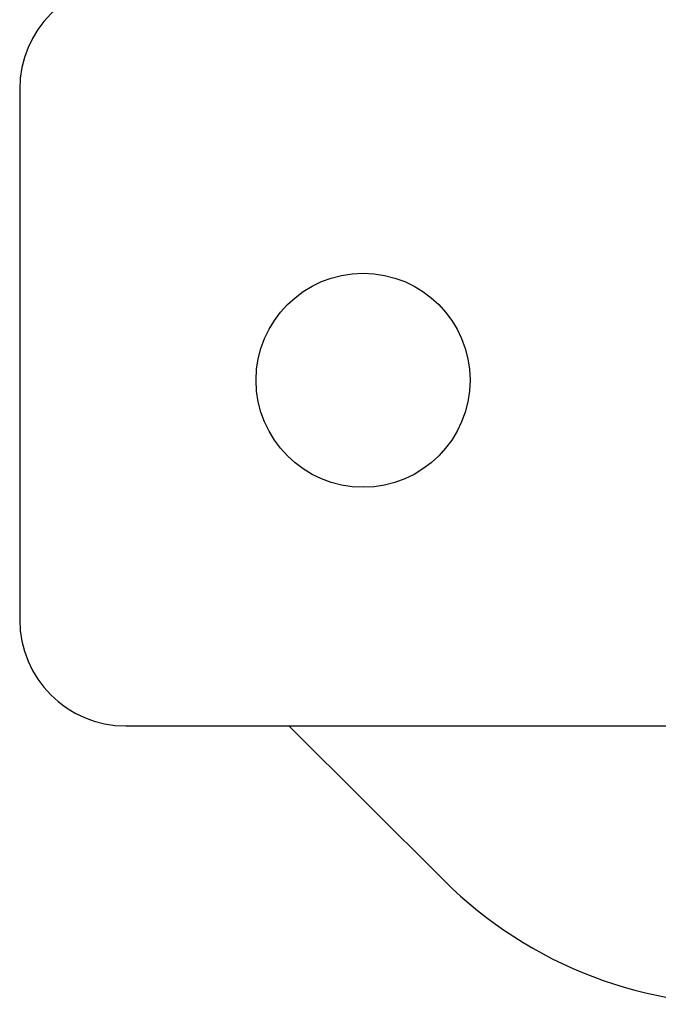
# Model space of a CAD drawing. Extents: x 990 to 4202, y -422 to 622.
# Tile 57 of 256: x 1467.959 to 1468.711, y -99.891 to -98.731. Entities that reach past the tile are written whole.
import ezdxf

# ---------------------------------------------------------------- set-up
doc = ezdxf.new("R2010")
doc.units = 0
doc.header["$MEASUREMENT"] = 0
doc.layers.add('FILL-CAP', color=1, linetype='CONTINUOUS')

msp = doc.modelspace()

# ---------------------------------------------------------------- linework, layer by layer
at = {"layer": 'FILL-CAP', "linetype": 'Continuous'}
for p, q in [((1467.95885, -98.81306), (1467.95885, -99.43806)), ((1468.08385, -99.56306), (1471.45885, -99.56306)), ((1468.27602, -99.56306), (1468.45888, -99.74518))]:
    msp.add_line(p, q, dxfattribs=at)
at = {"layer": 'FILL-CAP', "color": 7, "linetype": 'Continuous'}
msp.add_circle((1468.36335, -99.15606), 0.126, dxfattribs=at)
at = {"layer": 'FILL-CAP', "linetype": 'Continuous'}
for centre, radius, start, end in [((1468.08385, -98.81306), 0.125, 90, 180), ((1468.08385, -99.43806), 0.125, 180, 270), ((1468.81172, -99.39091), 0.5, 225.11584, 321.33985)]:
    msp.add_arc(centre, radius, start, end, dxfattribs=at)

doc.saveas('drawing.dxf')
